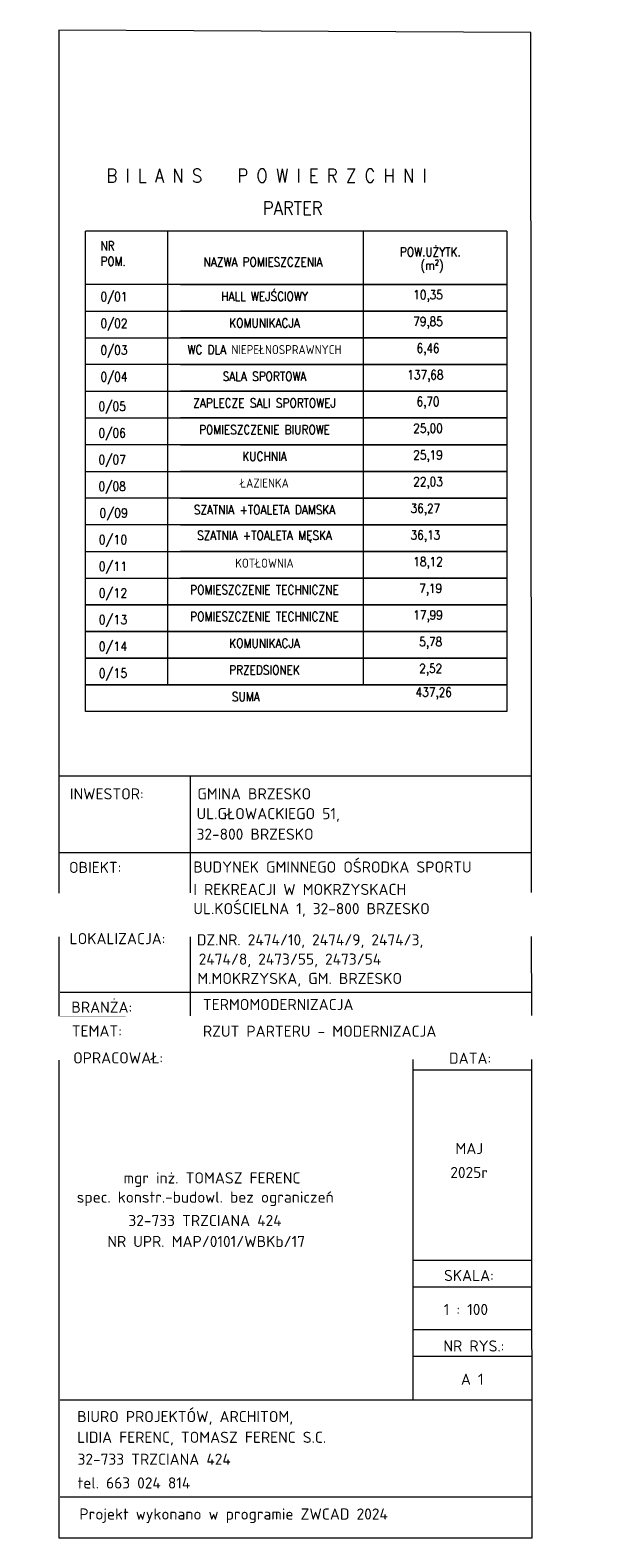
# Model space of a CAD drawing. Header units: millimetres. Extents: x -37273 to 136949, y -1495242345 to -598.
# Tile 51 of 53: x 58952 to 60018, y -18279 to -15454. Entities that reach past the tile are written whole.
import ezdxf
from ezdxf.enums import TextEntityAlignment as Align

# ---------------------------------------------------------------- set-up
doc = ezdxf.new("R2010")
doc.units = ezdxf.units.MM
doc.linetypes.add('217-500', pattern=[2, 0, -0.5, 1.5])
for name, color, linetype, lineweight in [('DIM', 15, 'Continuous', 5), ('F-BIL-OP', 103, 'Continuous', 9), ('wymiarowannie', 253, 'Continuous', 5)]:
    doc.layers.add(name, color=color, linetype=linetype, lineweight=lineweight)
doc.layers.add('OPISY', color=4, linetype='Continuous')
doc.styles.add('ISOCPEUR', font='isocpeur.ttf')
doc.styles.add('SIMPLEX', font='simplex', dxfattribs={"width": 0.85})
doc.styles.add('Style-CHAR_FAST_FONT', font='CHAR_FAST_FONT.shx')

msp = doc.modelspace()

# ---------------------------------------------------------------- linework, layer by layer
at = {"layer": 'DIM', "ltscale": 0.1}
for p, q in [((59006.44, -16851.21), (59891.07, -16851.21)), ((59251.94, -16851.21), (59251.94, -17351.75)), ((59006.57, -16994.82), (59891.2, -16994.82)), ((59006.92, -17133.82), (59891.55, -17133.82)), ((59008.47, -17256.27), (59893.1, -17256.27)), ((59008.47, -17301.75), (59893.1, -17301.75)), ((59008.47, -17351.75), (59893.1, -17351.75)), ((59669.75, -17351.75), (59669.75, -18020.01)), ((59669.75, -17401.75), (59893.1, -17401.75)), ((59669.75, -17758.5), (59893.1, -17758.5)), ((59669.75, -17808.5), (59893.1, -17808.5)), ((59669.75, -17888.62), (59893.1, -17888.62)), ((59669.75, -17938.62), (59893.1, -17938.62)), ((59008.47, -18020.01), (59893.1, -18020.01)), ((59008.54, -18201.97), (59893.17, -18201.97))]:
    msp.add_line(p, q, dxfattribs=at)
msp.add_lwpolyline([(59006.22, -18278.69), (59893.36, -18278.69), (59890.85, -15458.69), (59006.22, -15454.29)], close=True, dxfattribs=at)
at = {"layer": 'F-BIL-OP', "color": 0}
for p, q in [((59845.86, -15830.85), (59055.92, -15830.85)), ((59845.86, -15930.85), (59055.92, -15930.85)), ((59233.97, -15930.85), (59845.86, -15930.85)), ((59055.92, -15980.85), (59845.86, -15980.85)), ((59845.86, -15980.85), (59233.97, -15980.85)), ((59055.92, -16030.85), (59845.86, -16030.85)), ((59845.86, -16030.85), (59233.97, -16030.85)), ((59845.86, -16080.85), (59055.92, -16080.85)), ((59233.97, -16080.85), (59845.86, -16080.85)), ((59055.92, -16130.85), (59845.86, -16130.85)), ((59845.86, -16130.85), (59233.97, -16130.85)), ((59055.92, -16180.85), (59845.86, -16180.85)), ((59845.86, -16180.85), (59233.97, -16180.85)), ((59845.86, -16230.85), (59055.92, -16230.85)), ((59233.97, -16230.85), (59845.86, -16230.85)), ((59055.92, -16280.85), (59845.86, -16280.85)), ((59845.86, -16280.85), (59233.97, -16280.85)), ((59845.86, -16330.85), (59055.92, -16330.85)), ((59845.86, -16330.85), (59233.97, -16330.85)), ((59233.97, -16330.85), (59845.86, -16330.85)), ((59233.97, -16330.85), (59845.86, -16330.85)), ((59845.86, -16380.85), (59055.92, -16380.85)), ((59845.86, -16380.85), (59233.97, -16380.85)), ((59233.97, -16380.85), (59845.86, -16380.85)), ((59233.97, -16380.85), (59845.86, -16380.85)), ((59055.92, -16430.85), (59845.86, -16430.85)), ((59845.86, -16430.85), (59233.97, -16430.85)), ((59055.92, -16480.85), (59845.86, -16480.85)), ((59845.86, -16480.85), (59233.97, -16480.85)), ((59055.92, -16530.85), (59845.86, -16530.85)), ((59845.86, -16530.85), (59055.92, -16530.85)), ((59055.92, -16580.85), (59845.86, -16580.85)), ((59845.86, -16580.85), (59055.92, -16580.85)), ((59055.92, -16630.85), (59845.86, -16630.85)), ((59845.86, -16630.85), (59055.92, -16630.85)), ((59055.92, -16680.85), (59845.86, -16680.85)), ((59845.86, -16680.85), (59055.92, -16680.85))]:
    msp.add_line(p, q, dxfattribs=at)
at = {"layer": 'wymiarowannie', "color": 0, "linetype": 'ByBlock', "ltscale": 3}
for points in [[(59845.86, -15830.85), (59845.86, -16730.85), (59055.92, -16730.85), (59055.92, -15830.85)], [(59209.52, -15830.85), (59209.52, -16680.85)], [(59576.54, -15830.85), (59576.54, -16680.85)]]:
    msp.add_lwpolyline(points, dxfattribs=at)

# ---------------------------------------------------------------- texts
at = {"layer": 'F-BIL-OP', "color": 0, "style": 'SIMPLEX'}
for s, height, width, p in [('B I L A N S   P O W I E R Z C H N I ', 25, 0.9, (59095.36, -15739.38)), ('PARTER', 25, 0.9, (59388.41, -15800.43)), ('NR', 17, 0.85, (59083.92, -15866.85)), ('POW.UŻYTK.', 17, 0.85, (59645.25, -15878.28)), ('POM.', 17, 0.85, (59083.92, -15895.99)), ('NAZWA POMIESZCZENIA', 17, 0.85, (59277.36, -15897)), ('(m²)', 17, 0.85, (59683.63, -15903.37)), ('0/01', 17, 0.85, (59083.92, -15962.2)), ('0/02', 17, 0.85, (59083.92, -16012.2)), ('0/03', 17, 0.85, (59083.92, -16062.2)), ('0/04', 17, 0.85, (59083.92, -16112.2)), ('0/05', 17, 0.85, (59080.56, -16167.33)), ('0/06', 17, 0.85, (59080.56, -16217.33)), ('0/07', 17, 0.85, (59080.56, -16267.33)), ('0/08', 17, 0.85, (59080.56, -16317.33)), ('0/09', 17, 0.9, (59081.94, -16367.33)), ('0/10', 17, 0.9, (59080.56, -16417.33)), ('0/11', 17, 0.9, (59080.56, -16467.33)), ('0/12', 17, 0.9, (59080.56, -16517.33)), ('0/13', 17, 0.9, (59080.56, -16567.33)), ('0/14', 17, 0.9, (59080.56, -16617.33)), ('0/15', 17, 0.9, (59080.56, -16667.33))]:
    msp.add_text(s, height=height, dxfattribs=dict(at, width=width)).set_placement(p)
at = {"layer": 'F-BIL-OP', "style": 'ISOCPEUR'}
for s, height, p in [('INWESTOR:', 20.897, (59026.81, -16895.38)), ('GMINA BRZESKO', 20.8971, (59265.59, -16895.3)), ('UL.GŁOWACKIEGO 51, ', 20.8971, (59264.14, -16932.48)), ('32-800 BRZESKO', 20.8971, (59264.14, -16970.94)), ('OBIEKT:', 20.897, (59025.08, -17033.18)), ('BUDYNEK GMINNEGO OŚRODKA SPORTU', 20.8971, (59258.15, -17032.48)), ('LOKALIZACJA:', 20.8971, (59026.2, -17166.61)), ('DZ.NR. 2474/10, 2474/9, 2474/3, ', 20.8971, (59264.66, -17168.78)), ('2474/8, 2473/55, 2473/54', 20.8971, (59268.11, -17204.98)), ('M.MOKRZYSKA, GM. BRZESKO', 20.8971, (59265.52, -17241.17)), ('BRANŻA:', 20.897, (59029.5, -17295.15)), ('TERMOMODERNIZACJA', 20.8971, (59276.02, -17290.05)), ('TEMAT:', 20.897, (59030.27, -17339.64)), ('RZUT PARTERU - MODERNIZACJA', 20.8971, (59276.02, -17340.05)), ('OPRACOWAŁ:', 20.897, (59032.81, -17389.99)), ('DATA:', 20.897, (59737.34, -17390.63)), ('MAJ', 20.897, (59749.31, -17559.71)), ('mgr inż. TOMASZ FERENC', 20.8971, (59127.36, -17614.93)), (' 2025r', 20.897, (59726.39, -17604.75)), ('spec. konstr.-budowl. bez ograniczeń', 20.8971, (59039.61, -17650.78)), ('32-733 TRZCIANA 424', 20.8971, (59136.39, -17694.67)), ('NR UPR. MAP/0101/WBKb/17', 20.8971, (59096.94, -17733.92)), ('SKALA:', 20.897, (59727.96, -17797.58)), ('1 : 100', 20.897, (59727.47, -17861.28)), ('NR RYS.:', 20.897, (59726.9, -17929.69)), ('BIURO PROJEKTÓW, ARCHITOM,', 20.8971, (59040.45, -18061.97)), ('LIDIA FERENC, TOMASZ FERENC S.C. ', 20.8971, (59040.45, -18100.78)), ('32-733 TRZCIANA 424', 20.8971, (59041.07, -18141.89)), ('tel. 663 024 814', 20.8971, (59041.07, -18186.3)), ('Projekt wykonano w programie ZWCAD 2024 ', 20.8971, (59044.62, -18244.49))]:
    msp.add_text(s, height=height, dxfattribs=at).set_placement(p)
msp.add_text('A 1', height=20.897, dxfattribs=at).set_placement((59780.81, -17992.04), align=Align.CENTER)
at = {"layer": 'F-BIL-OP', "color": 0, "char_height": 17, "attachment_point": 5, "style": 'SIMPLEX'}
for s, insert, width in [('HALL WEJŚCIOWY ', (59391.45, -15952.77), 569.7338), ('  10,35', (59688.02, -15952.6), 89.3175), ('KOMUNIKACJA', (59391.45, -16002.77), 569.7338), ('  79,85', (59688.02, -16002.6), 89.3175), ('WC DLA NIEPEŁNOSPRAWNYCH', (59391.45, -16052.77), 569.7338), ('  6,46', (59688.02, -16052.6), 89.3175), ('SALA SPORTOWA', (59391.45, -16102.77), 569.7338), (' 137,68', (59688.02, -16102.6), 89.3175), ('ZAPLECZE SALI SPORTOWEJ', (59391.45, -16152.77), 569.7338), ('  6,70', (59688.02, -16152.6), 89.3175), ('POMIESZCZENIE BIUROWE', (59391.45, -16202.77), 569.7338), ('  25,00', (59688.02, -16202.6), 89.3175), ('KUCHNIA', (59391.45, -16252.77), 569.7338), ('  25,19', (59688.02, -16252.6), 89.3175), ('ŁAZIENKA', (59391.45, -16302.77), 569.7338), ('  22,03', (59688.02, -16302.6), 89.3175), ('SZATNIA +TOALETA DAMSKA', (59391.45, -16352.77), 569.7338), (' 36,27', (59688.02, -16352.6), 89.3175), ('SZATNIA +TOALETA MĘSKA', (59391.45, -16402.77), 569.7338), (' 36,13', (59688.02, -16402.6), 89.3175), ('KOTŁOWNIA', (59391.45, -16452.77), 569.7338), ('  18,12', (59688.02, -16452.6), 89.3175), ('POMIESZCZENIE TECHNICZNE', (59391.45, -16502.77), 569.7338), ('   7,19', (59688.02, -16502.6), 89.3175), ('POMIESZCZENIE TECHNICZNE', (59391.45, -16552.77), 569.7338), ('  17,99', (59688.02, -16552.6), 89.3175), ('KOMUNIKACJA', (59391.45, -16602.77), 569.7338), ('   5,78', (59688.02, -16602.6), 89.3175), ('PRZEDSIONEK', (59391.45, -16652.77), 569.7338), ('   2,52', (59688.02, -16652.6), 89.3175), ('SUMA', (59356.36, -16702.77), 569.7338), ('   437,26', (59708.63, -16697.07), 89.3175)]:
    msp.add_mtext(s, dxfattribs=dict(at, insert=insert, width=width))

# ---------------------------------------------------------------- next in the draw order: texts
at = {"layer": 'OPISY', "color": 18, "linetype": '217-500', "ltscale": 5, "true_color": 0x000000, "char_height": 22.295, "width": 1938.6235, "attachment_point": 1, "rotation": 0.07758, "style": 'Style-CHAR_FAST_FONT', "bg_fill": 2}
for s, insert in [('{\\fArial|b0|i0|c238|p0;\\C1;PROBLEM NR \\fArial|b1|i0|c238|p0;20,21\\fArial|b0|i0|c238|p0;\\C18;\\c0; - AUDYTU W ZAKRESIE \\PDOSTEPNOŚCI  ARCHITEKTONICZNEJ}', (58066.64, -17083.42)), ('{\\fArial|b0|i0|c238|p0;\\C1;PROBLEM NR \\fArial|b1|i0|c238|p0;16\\fArial|b0|i0|c238|p0;\\C18;\\c0; - AUDYTU W ZAKRESIE \\PDOSTEPNOŚCI  ARCHITEKTONICZNEJ}', (58068.25, -17314))]:
    msp.add_mtext(s, dxfattribs=dict(at, insert=insert))

# ---------------------------------------------------------------- next in the draw order: texts
at = {"layer": 'F-BIL-OP', "style": 'ISOCPEUR'}
for s, p in [('I REKREACJI W MOKRZYSKACH', (59258.15, -17074.39)), ('UL.KOŚCIELNA 1, 32-800 BRZESKO', (59258.15, -17110.45))]:
    msp.add_text(s, height=20.8971, dxfattribs=at).set_placement(p)

doc.saveas('drawing.dxf')
